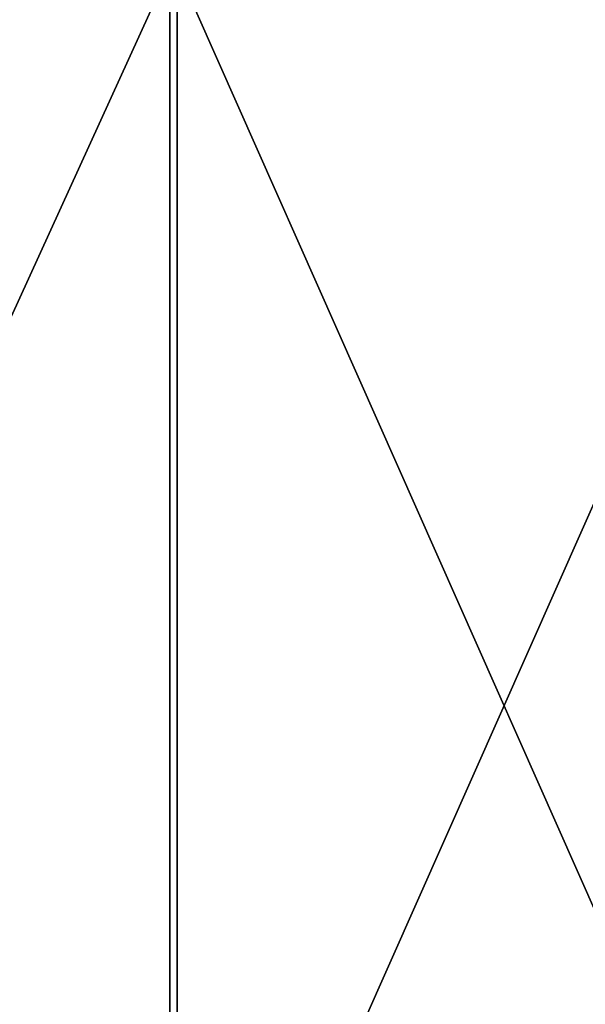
# Model space of a CAD drawing. Header units: millimetres. Extents: x -1 to 515, y 0 to 80.
# Tile 44 of 69: x 257.07 to 262.53, y 29.72 to 39.24. Entities that reach past the tile are written whole.
import ezdxf

# ---------------------------------------------------------------- set-up
doc = ezdxf.new("R2010")
doc.units = ezdxf.units.MM
doc.header["$LTSCALE"] = 25.4
doc.layers.get('0').update_dxf_attribs({"true_color": 0xff5454})

# ---------------------------------------------------------------- blocks, each defined once
blk = doc.blocks.new('STICKS-6267-9077.STL#2')
at = {"color": 250, "true_color": 0x262626}
mesh = blk.add_polyface(dxfattribs=at)
corners = [(261.1583, 44.4471, -19.9347), (254.598, 30.0471, -19.379), (254.598, 44.4471, -19.379), (261.1583, 30.0471, -19.9347)]
mesh.append_faces([[corners[k] for k in face] for face in [(0, 1, 2), (1, 0, 3)]], dxfattribs={"vtx0": -1, "color": 250})
mesh = blk.add_polyface(dxfattribs=at)
corners = [(261.2309, 30.0471, 19.9286), (254.6686, 44.4471, 19.3969), (254.6686, 30.0471, 19.3969), (261.2309, 44.4471, 19.9286)]
mesh.append_faces([[corners[k] for k in face] for face in [(0, 1, 2), (1, 0, 3)]], dxfattribs={"vtx0": -1, "color": 250})
mesh = blk.add_polyface(dxfattribs=at)
corners = [(267.5435, 44.4471, -18.3301), (261.1583, 30.0471, -19.9347), (261.1583, 44.4471, -19.9347), (267.5435, 30.0471, -18.3301)]
mesh.append_faces([[corners[k] for k in face] for face in [(0, 1, 2), (1, 0, 3)]], dxfattribs={"vtx0": -1, "color": 250})
mesh = blk.add_polyface(dxfattribs=at)
corners = [(267.6103, 30.0471, 18.3008), (261.2309, 44.4471, 19.9286), (261.2309, 30.0471, 19.9286), (267.6103, 44.4471, 18.3008)]
mesh.append_faces([[corners[k] for k in face] for face in [(0, 1, 2), (1, 0, 3)]], dxfattribs={"vtx0": -1, "color": 250})
blk = doc.blocks.new('Grupuj#4')
at = {"color": 0}
blk.add_blockref('STICKS-6267-9077.STL#2', (-1.4445, -4.5953, 41.971), dxfattribs=at)

msp = doc.modelspace()

# ---------------------------------------------------------------- block references
at = {"color": 0}
msp.add_blockref('Grupuj#4', (-1.1917, -0.1196, 0.8827), dxfattribs=at)

doc.saveas('drawing.dxf')
